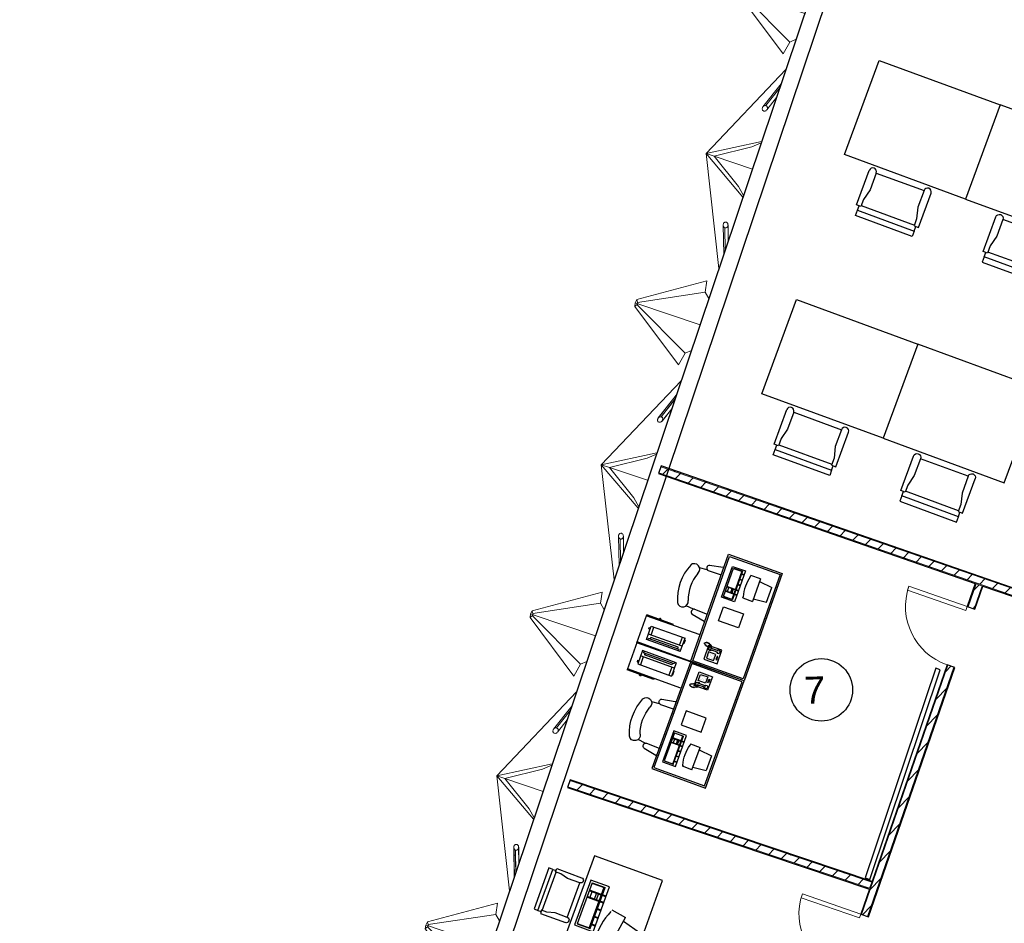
# Model space of a CAD drawing. Header units: inches. Extents: x 424 to 2043, y -237 to 445.
# Tile 83 of 256: x 691 to 704, y -123 to -112. Entities that reach past the tile are written whole.
import ezdxf

# ---------------------------------------------------------------- set-up
doc = ezdxf.new("R2010")
doc.units = ezdxf.units.IN
doc.header["$MEASUREMENT"] = 0
for name, color, linetype, lineweight in [('A-DOOR', 31, 'Continuous', 9), ('A-GLAZ-CURT', 52, 'Continuous', 9), ('A-WALL', 113, 'Continuous', 9), ('A-WALL-PATT', 111, 'Continuous', 25)]:
    doc.layers.add(name, color=color, linetype=linetype, lineweight=lineweight)
doc.layers.add('MOBLEMAN', color=1, linetype='Continuous')
doc.styles.get("Standard").update_dxf_attribs({"font": 'arial.ttf'})
pattern_1 = [(45.89417, (852.0838, -131.8069), (-0.21541665, 0.20879576), []), (135.89417, (852.0838, -131.8069), (-0.20879576, -0.21541665), [])]
pattern_2 = [(0.89417, (852.0838, -131.8069), (-0.00234084, 0.14998173), []), (90.89417, (852.0838, -131.8069), (-0.14998173, -0.00234084), [])]
pattern_3 = [(45.89417, (852.0838, -131.8069), (-0.10770832, 0.10439788), [])]

# ---------------------------------------------------------------- blocks, each defined once
blk = doc.blocks.new('Family2 - Family2-154966-اول')
at = {"layer": 'A-GLAZ-CURT'}
for p, q in [((-136.858, 62.014), (-136.857, 61.654)), ((-136.839, 61.705), (-136.839, 61.981)), ((-136.797, 61.822), (-136.798, 62.015)), ((-137.935, 61.112), (-137.07, 61.329)), ((-137.093, 61.192), (-137.07, 61.329)), ((-137.935, 61.112), (-137.959, 61.074)), ((-137.935, 61.112), (-137.959, 61.074)), ((-137.935, 61.112), (-137.926, 61.062)), ((-137.093, 61.192), (-137.929, 61.078)), ((-137.929, 61.078), (-137.093, 61.192)), ((-137.049, 61.11), (-137.093, 61.192)), ((-137.964, 61.029), (-137.959, 61.074)), ((-137.964, 61.029), (-137.959, 61.074)), ((-137.964, 61.029), (-137.926, 61.062)), ((-137.964, 61.029), (-137.435, 60.299)), ((-137.959, 61.074), (-137.926, 61.062)), ((-137.959, 61.074), (-137.926, 61.062)), ((-137.352, 60.443), (-137.938, 61.052)), ((-137.938, 61.052), (-137.352, 60.443)), ((-137.926, 61.062), (-137.162, 60.791)), ((-137.926, 61.062), (-137.162, 60.791)), ((-137.352, 60.443), (-137.435, 60.299)), ((-137.274, 60.476), (-137.352, 60.443)), ((-137.467, 59.929), (-137.695, 59.649)), ((-137.66, 59.663), (-137.485, 59.878)), ((-137.649, 59.611), (-137.527, 59.76))]:
    blk.add_line(p, q, dxfattribs=at)
at = {"layer": 'A-GLAZ-CURT', "lineweight": 18, "flags": 128}
for points in [[(-136.816, 62.048), (-136.822, 62.05), (-136.829, 62.051), (-136.836, 62.049), (-136.842, 62.046), (-136.847, 62.042), (-136.852, 62.036), (-136.855, 62.029), (-136.857, 62.021), (-136.858, 62.013), (-136.857, 62.005), (-136.854, 61.997), (-136.85, 61.991), (-136.845, 61.985), (-136.839, 61.981)], [(-136.839, 61.981), (-136.833, 61.979), (-136.826, 61.978), (-136.82, 61.98), (-136.813, 61.983), (-136.808, 61.987), (-136.803, 61.993), (-136.8, 62), (-136.798, 62.008), (-136.798, 62.016), (-136.799, 62.024), (-136.801, 62.032), (-136.805, 62.038), (-136.81, 62.044), (-136.816, 62.048)], [(-137.66, 59.663), (-137.667, 59.664), (-137.674, 59.663), (-137.682, 59.66), (-137.688, 59.656), (-137.694, 59.65), (-137.699, 59.643), (-137.702, 59.636), (-137.704, 59.629), (-137.704, 59.621), (-137.703, 59.614), (-137.7, 59.608), (-137.696, 59.603), (-137.69, 59.599), (-137.684, 59.597)], [(-137.684, 59.597), (-137.677, 59.596), (-137.669, 59.597), (-137.662, 59.6), (-137.655, 59.604), (-137.65, 59.61), (-137.645, 59.616), (-137.641, 59.624), (-137.64, 59.631), (-137.639, 59.639), (-137.641, 59.646), (-137.644, 59.652), (-137.648, 59.657), (-137.654, 59.661), (-137.66, 59.663)]]:
    blk.add_lwpolyline(points, dxfattribs=at)
blk = doc.blocks.new('Family2 - Family2-154967-اول')
at = {"layer": 'A-GLAZ-CURT'}
for p, q in [((-137.406, 60.103), (-138.406, 59.084)), ((-137.406, 60.103), (-138.406, 59.084)), ((-137.467, 59.929), (-137.695, 59.649)), ((-137.66, 59.663), (-137.485, 59.878)), ((-137.649, 59.611), (-137.527, 59.76)), ((-137.718, 59.22), (-138.406, 59.084)), ((-138.406, 59.084), (-137.718, 59.22)), ((-137.84, 59.156), (-138.307, 59.049)), ((-137.84, 59.156), (-137.724, 59.204)), ((-137.959, 58.541), (-138.406, 59.084)), ((-138.406, 59.084), (-138.307, 59.049)), ((-138.406, 59.084), (-138.307, 59.049)), ((-138.406, 59.084), (-137.959, 58.541)), ((-138.269, 57.663), (-138.406, 59.084)), ((-138.269, 57.663), (-138.406, 59.084)), ((-138.011, 58.671), (-138.307, 59.049)), ((-138.306, 59.049), (-137.837, 58.883)), ((-138.306, 59.049), (-137.837, 58.883)), ((-138.011, 58.671), (-137.952, 58.56)), ((-138.208, 58.199), (-138.207, 57.838)), ((-138.148, 58.007), (-138.148, 58.199)), ((-138.189, 57.889), (-138.19, 58.166))]:
    blk.add_line(p, q, dxfattribs=at)
at = {"layer": 'A-GLAZ-CURT', "lineweight": 18, "flags": 128}
for points in [[(-137.66, 59.663), (-137.667, 59.664), (-137.674, 59.663), (-137.682, 59.66), (-137.688, 59.656), (-137.694, 59.65), (-137.699, 59.643), (-137.702, 59.636), (-137.704, 59.629), (-137.704, 59.621), (-137.703, 59.614), (-137.7, 59.608), (-137.696, 59.603), (-137.69, 59.599), (-137.684, 59.597)], [(-137.684, 59.597), (-137.677, 59.596), (-137.669, 59.597), (-137.662, 59.6), (-137.655, 59.604), (-137.65, 59.61), (-137.645, 59.616), (-137.641, 59.624), (-137.64, 59.631), (-137.639, 59.639), (-137.641, 59.646), (-137.644, 59.652), (-137.648, 59.657), (-137.654, 59.661), (-137.66, 59.663)], [(-138.167, 58.232), (-138.173, 58.235), (-138.18, 58.235), (-138.186, 58.234), (-138.193, 58.231), (-138.198, 58.226), (-138.203, 58.22), (-138.206, 58.213), (-138.208, 58.206), (-138.208, 58.197), (-138.207, 58.189), (-138.205, 58.182), (-138.201, 58.175), (-138.196, 58.17), (-138.19, 58.166)], [(-138.19, 58.166), (-138.184, 58.164), (-138.177, 58.163), (-138.17, 58.164), (-138.164, 58.167), (-138.159, 58.172), (-138.154, 58.178), (-138.151, 58.185), (-138.149, 58.193), (-138.148, 58.201), (-138.149, 58.209), (-138.152, 58.216), (-138.156, 58.223), (-138.161, 58.228), (-138.167, 58.232)]]:
    blk.add_lwpolyline(points, dxfattribs=at)
blk = doc.blocks.new('Family2 - Family2-V1-اول')
at = {"layer": 'A-GLAZ-CURT'}
for p, q in [((-152.264, 18.134), (-153.265, 17.115)), ((-152.264, 18.134), (-153.265, 17.115)), ((-152.326, 17.959), (-152.553, 17.679)), ((-152.518, 17.693), (-152.344, 17.908)), ((-152.507, 17.641), (-152.385, 17.791)), ((-152.576, 17.251), (-153.265, 17.115)), ((-153.265, 17.115), (-152.576, 17.251)), ((-152.698, 17.186), (-153.165, 17.08)), ((-152.698, 17.186), (-152.583, 17.234)), ((-152.817, 16.572), (-153.265, 17.115)), ((-153.265, 17.115), (-153.165, 17.08)), ((-153.265, 17.115), (-153.165, 17.08)), ((-153.265, 17.115), (-152.817, 16.572)), ((-153.128, 15.693), (-153.265, 17.115)), ((-153.128, 15.693), (-153.265, 17.115)), ((-152.869, 16.701), (-153.165, 17.08)), ((-153.164, 17.079), (-152.696, 16.914)), ((-153.164, 17.079), (-152.696, 16.914)), ((-152.869, 16.701), (-152.81, 16.59)), ((-153.066, 16.229), (-153.065, 15.869)), ((-153.047, 15.92), (-153.048, 16.196)), ((-153.006, 16.037), (-153.006, 16.23))]:
    blk.add_line(p, q, dxfattribs=at)
at = {"layer": 'A-GLAZ-CURT', "lineweight": 18, "flags": 128}
for points in [[(-152.518, 17.693), (-152.525, 17.694), (-152.532, 17.693), (-152.54, 17.69), (-152.546, 17.686), (-152.552, 17.68), (-152.557, 17.674), (-152.56, 17.667), (-152.562, 17.659), (-152.562, 17.652), (-152.561, 17.644), (-152.558, 17.638), (-152.554, 17.633), (-152.548, 17.629), (-152.542, 17.627)], [(-152.542, 17.627), (-152.535, 17.626), (-152.527, 17.628), (-152.52, 17.63), (-152.513, 17.635), (-152.508, 17.64), (-152.503, 17.647), (-152.5, 17.654), (-152.498, 17.661), (-152.497, 17.669), (-152.499, 17.676), (-152.502, 17.682), (-152.506, 17.687), (-152.512, 17.691), (-152.518, 17.693)], [(-153.025, 16.263), (-153.031, 16.265), (-153.038, 16.266), (-153.044, 16.264), (-153.051, 16.261), (-153.056, 16.257), (-153.061, 16.251), (-153.064, 16.244), (-153.066, 16.236), (-153.066, 16.228), (-153.065, 16.22), (-153.063, 16.212), (-153.059, 16.206), (-153.054, 16.2), (-153.048, 16.196)], [(-153.048, 16.196), (-153.042, 16.194), (-153.035, 16.193), (-153.028, 16.195), (-153.022, 16.198), (-153.017, 16.202), (-153.012, 16.208), (-153.009, 16.215), (-153.007, 16.223), (-153.006, 16.231), (-153.007, 16.239), (-153.01, 16.247), (-153.014, 16.253), (-153.019, 16.259), (-153.025, 16.263)]]:
    blk.add_lwpolyline(points, dxfattribs=at)
blk = doc.blocks.new('M_Single-Louvered - 0762 x 2032mm-226899-اول')
at = {"layer": 'A-DOOR', "lineweight": 18}
for p, q in [((0.33, 0.05), (0.33, 0.812)), ((0.381, 0.812), (0.33, 0.812)), ((0.381, 0.05), (0.381, 0.812)), ((0.381, 0.05), (0.33, 0.05))]:
    blk.add_line(p, q, dxfattribs=at)
at = {"layer": 'A-DOOR'}
blk.add_arc((0.381, 0.05), 0.762, 90, 180, dxfattribs=at)
blk = doc.blocks.new('CHAIR3')
at = {"color": 0}
for p, q in [((-0.336, 0.02016), (-0.336, 0.45024)), ((-0.336, 0.45024), (-0.29568, 0.45024)), ((-0.29568, 0.45024), (-0.29568, 0.02016)), ((-0.29568, 0.45024), (-0.26208, 0.45024)), ((-0.26208, 0.4704), (0, 0.4704)), ((-0.26208, 0.4368), (-0.26208, 0.4704)), ((-0.20832, 0.4368), (-0.26208, 0.4368)), ((-0.25536, 0.4368), (-0.25536, 0.0336)), ((-0.12768, 0.41664), (-0.20832, 0.4368)), ((0, 0.41664), (-0.12768, 0.41664)), ((0, 0.41664), (0, 0.05376)), ((-0.29568, 0.02016), (-0.336, 0.02016)), ((-0.29568, 0.02016), (-0.26208, 0.02016)), ((-0.20832, 0.0336), (-0.26208, 0.0336)), ((-0.26208, 0.0336), (-0.26208, 0)), ((-0.26208, 0), (0, 0)), ((-0.12768, 0.05376), (-0.20832, 0.0336)), ((0, 0.05376), (-0.12768, 0.05376))]:
    blk.add_line(p, q, dxfattribs=at)
for centre in [(0, 0.44352), (0, 0.02688)]:
    blk.add_arc(centre, 0.02688, 270, 90, dxfattribs=at)
blk = doc.blocks.new('RECTANG')
for p, q in [((1, 1), (0, 1)), ((0, 1), (0, 0)), ((1, 0), (1, 1)), ((0, 0), (1, 0))]:
    blk.add_line(p, q)
blk = doc.blocks.new('00012')
at = {"layer": 'MOBLEMAN'}
for p, q in [((57.898, -8.052), (57.898, -6.452)), ((57.898, -6.452), (58.698, -6.452)), ((57.922, -8.028), (57.922, -6.476)), ((57.922, -6.476), (58.674, -6.476)), ((58.674, -6.476), (58.674, -8.028)), ((58.698, -6.452), (58.698, -8.052)), ((58.698, -6.452), (59.498, -6.452)), ((59.498, -6.452), (59.498, -6.868)), ((58.418, -6.599), (58.418, -6.599)), ((58.418, -6.622), (58.418, -6.622)), ((58.441, -6.599), (58.441, -6.599)), ((58.441, -6.622), (58.441, -6.622)), ((58.464, -6.599), (58.464, -6.599)), ((58.464, -6.622), (58.464, -6.622)), ((58.486, -6.599), (58.486, -6.599)), ((58.486, -6.622), (58.486, -6.622)), ((58.881, -6.54), (59.385, -6.54)), ((58.881, -6.54), (58.881, -6.74)), ((58.881, -6.62), (59.385, -6.62)), ((58.905, -6.54), (58.905, -6.564)), ((58.905, -6.564), (59.361, -6.564)), ((58.921, -6.62), (58.921, -6.74)), ((58.929, -6.564), (58.929, -6.588)), ((58.929, -6.588), (59.337, -6.588)), ((59.337, -6.564), (59.337, -6.588)), ((59.345, -6.62), (59.345, -6.74)), ((59.361, -6.54), (59.361, -6.564)), ((59.385, -6.54), (59.385, -6.74)), ((58.377, -6.704), (58.499, -6.704)), ((58.377, -6.728), (58.499, -6.728)), ((58.418, -6.645), (58.418, -6.645)), ((58.441, -6.645), (58.441, -6.645)), ((58.464, -6.645), (58.464, -6.645)), ((58.486, -6.645), (58.486, -6.645)), ((58.492, -6.753), (58.497, -6.768)), ((58.501, -6.758), (58.506, -6.772)), ((58.511, -6.763), (58.516, -6.777)), ((58.521, -6.768), (58.526, -6.782)), ((58.522, -6.725), (58.55, -6.733)), ((58.555, -6.729), (58.56, -6.743)), ((58.565, -6.733), (58.57, -6.748)), ((58.575, -6.738), (58.579, -6.753)), ((58.584, -6.743), (58.589, -6.758)), ((58.589, -6.768), (58.594, -6.782)), ((58.596, -6.756), (58.601, -6.771)), ((58.869, -6.715), (58.869, -6.657)), ((58.869, -6.657), (58.881, -6.657)), ((58.881, -6.715), (58.869, -6.715)), ((59.385, -6.74), (58.881, -6.74)), ((59.404, -6.692), (59.385, -6.692)), ((59.404, -6.713), (59.385, -6.713)), ((59.404, -6.692), (59.404, -6.713)), ((58.531, -6.772), (58.536, -6.787)), ((58.54, -6.777), (58.545, -6.792)), ((58.55, -6.777), (58.555, -6.792)), ((58.56, -6.777), (58.565, -6.792)), ((58.57, -6.777), (58.575, -6.792)), ((58.579, -6.772), (58.584, -6.787)), ((58.698, -6.852), (59.498, -6.852)), ((59.098, -6.852), (59.098, -6.868)), ((59.098, -6.868), (59.498, -6.868)), ((58.222, -7.125), (58.522, -7.125)), ((58.222, -7.335), (58.222, -7.125)), ((58.522, -7.125), (58.522, -7.335)), ((58.891, -7.166), (58.7, -7.161)), ((58.898, -7.088), (58.71, -7.053)), ((58.906, -7.161), (59.018, -7.172)), ((58.522, -7.335), (58.222, -7.335)), ((58.397, -7.911), (58.397, -7.451)), ((58.397, -7.911), (58.397, -7.451)), ((58.397, -7.451), (58.588, -7.451)), ((58.397, -7.451), (58.588, -7.451)), ((58.588, -7.451), (58.588, -7.911)), ((58.588, -7.451), (58.588, -7.911)), ((58.162, -7.579), (57.97, -7.598)), ((58.162, -7.579), (57.97, -7.598)), ((57.97, -7.598), (57.97, -7.818)), ((57.97, -7.598), (57.97, -7.818)), ((58.162, -7.876), (58.162, -7.541)), ((58.162, -7.876), (58.162, -7.541)), ((58.306, -7.541), (58.162, -7.541)), ((58.306, -7.541), (58.162, -7.541)), ((58.306, -7.541), (58.306, -7.56)), ((58.306, -7.541), (58.306, -7.56)), ((58.397, -7.547), (58.435, -7.547)), ((58.397, -7.547), (58.435, -7.547)), ((58.397, -7.554), (58.435, -7.554)), ((58.397, -7.554), (58.435, -7.554)), ((58.435, -7.892), (58.435, -7.471)), ((58.435, -7.892), (58.435, -7.471)), ((58.569, -7.471), (58.435, -7.471)), ((58.569, -7.471), (58.435, -7.471)), ((58.569, -7.474), (58.435, -7.474)), ((58.569, -7.474), (58.435, -7.474)), ((58.444, -7.892), (58.444, -7.471)), ((58.444, -7.892), (58.444, -7.471)), ((58.444, -7.547), (58.569, -7.547)), ((58.444, -7.547), (58.569, -7.547)), ((58.444, -7.554), (58.569, -7.554)), ((58.444, -7.554), (58.569, -7.554)), ((58.473, -7.612), (58.473, -7.554)), ((58.473, -7.612), (58.473, -7.554)), ((58.492, -7.612), (58.492, -7.554)), ((58.492, -7.612), (58.492, -7.554)), ((58.54, -7.554), (58.54, -7.612)), ((58.54, -7.554), (58.54, -7.612)), ((58.569, -7.471), (58.569, -7.892)), ((58.569, -7.471), (58.569, -7.892)), ((58.397, -7.612), (58.435, -7.612)), ((58.397, -7.612), (58.435, -7.612)), ((58.397, -7.618), (58.435, -7.618)), ((58.397, -7.618), (58.435, -7.618)), ((58.397, -7.69), (58.435, -7.69)), ((58.397, -7.69), (58.435, -7.69)), ((58.397, -7.697), (58.435, -7.697)), ((58.397, -7.697), (58.435, -7.697)), ((58.444, -7.612), (58.569, -7.612)), ((58.444, -7.612), (58.569, -7.612)), ((58.444, -7.618), (58.569, -7.618)), ((58.444, -7.618), (58.569, -7.618)), ((58.906, -7.746), (59.018, -7.735)), ((58.162, -7.838), (57.97, -7.818)), ((58.162, -7.838), (57.97, -7.818)), ((58.162, -7.876), (58.306, -7.876)), ((58.162, -7.876), (58.306, -7.876)), ((58.306, -7.857), (58.306, -7.876)), ((58.306, -7.857), (58.306, -7.876)), ((58.397, -7.769), (58.435, -7.769)), ((58.397, -7.769), (58.435, -7.769)), ((58.397, -7.775), (58.435, -7.775)), ((58.397, -7.775), (58.435, -7.775)), ((58.397, -7.847), (58.435, -7.847)), ((58.397, -7.847), (58.435, -7.847)), ((58.397, -7.854), (58.435, -7.854)), ((58.397, -7.854), (58.435, -7.854)), ((58.891, -7.741), (58.7, -7.746)), ((58.898, -7.819), (58.71, -7.854)), ((58.588, -7.911), (58.397, -7.911)), ((58.588, -7.911), (58.397, -7.911)), ((58.569, -7.889), (58.435, -7.889)), ((58.569, -7.889), (58.435, -7.889)), ((58.569, -7.892), (58.435, -7.892)), ((58.569, -7.892), (58.435, -7.892)), ((58.698, -8.052), (57.898, -8.052)), ((58.674, -8.028), (57.922, -8.028))]:
    blk.add_line(p, q, dxfattribs=at)
for centre, radius, start, end in [((58.377, -6.716), 0.0255, 28.4915, 331.5085), ((58.499, -6.716), 0.0255, 208.4915, 151.5085), ((59.298, -6.868), 0.016, 180, 0), ((58.714, -7.108), 0.0545, 93.5132, 107.0552), ((58.714, -7.108), 0.0545, 252.9448, 255.9932), ((58.882, -7.126), 0.0413, 282.2827, 67.7765), ((59.083, -7.213), 0.0769, 31.265, 209.6825), ((58.48, -7.453), 0.725, 337.2611, 22.7389), ((58.469, -7.453), 0.583, 339.7134, 20.2866), ((57.74, -7.708), 0.585, 345.2952, 14.7048), ((57.74, -7.708), 0.585, 345.2952, 14.7048), ((59.083, -7.694), 0.0769, 150.3175, 328.735), ((58.714, -7.799), 0.0545, 104.0068, 107.0552), ((58.714, -7.799), 0.0545, 252.9448, 266.4868), ((58.882, -7.781), 0.0413, 292.2235, 77.7173)]:
    blk.add_arc(centre, radius, start, end, dxfattribs=at)
at = {"layer": 'MOBLEMAN', "rotation": 90}
for p, xscale, yscale, zscale in [((58.536, -6.751), 0.1999999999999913, 0.1975330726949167, 0.1999999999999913), ((58.372, -6.649), 0.0495107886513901, 0.0114255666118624, 0.0495107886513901), ((58.506, -6.668), 0.0914045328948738, 0.1066386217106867, 0.0914045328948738)]:
    blk.add_blockref('RECTANG', p, dxfattribs=dict(at, xscale=xscale, yscale=yscale, zscale=zscale))
blk = doc.blocks.new('RAYANE 01')
at = {"layer": 'MOBLEMAN'}
for p, q in [((8.4608, 4.7715), (8.4575, 4.1272)), ((9.2898, 4.7673), (8.4608, 4.7715)), ((8.9169, 4.5649), (8.9658, 4.7444)), ((8.9658, 4.7444), (9.1758, 4.7092)), ((9.2865, 4.1229), (9.2898, 4.7673)), ((9.1634, 4.5235), (9.1758, 4.7092)), ((8.8574, 4.434), (8.8804, 4.571)), ((9.1999, 4.5174), (8.8804, 4.571)), ((9.1999, 4.5174), (9.177, 4.3804)), ((9.1587, 4.3835), (9.177, 4.3804)), ((8.6732, 4.3462), (8.6723, 4.17)), ((9.0962, 4.3441), (8.6732, 4.3462)), ((8.69, 4.1875), (8.6906, 4.3109)), ((9.0784, 4.3089), (8.6906, 4.3109)), ((9.0783, 4.3001), (8.6906, 4.3021)), ((8.6926, 4.1875), (8.6933, 4.3109)), ((8.7611, 4.3017), (8.7605, 4.1872)), ((8.7613, 4.3458), (8.7611, 4.3105)), ((8.7673, 4.3017), (8.7667, 4.1871)), ((8.7675, 4.3458), (8.7673, 4.3105)), ((8.8201, 4.3014), (8.8195, 4.1869)), ((8.8204, 4.3455), (8.8202, 4.3102)), ((8.8263, 4.3014), (8.8257, 4.1868)), ((8.8265, 4.3455), (8.8263, 4.3102)), ((8.8926, 4.3451), (8.8924, 4.3099)), ((8.8988, 4.3451), (8.8986, 4.3098)), ((8.9649, 4.3447), (8.9647, 4.3095)), ((8.9711, 4.3447), (8.9709, 4.3095)), ((9.0371, 4.3444), (9.037, 4.3091)), ((9.0433, 4.3443), (9.0431, 4.3091)), ((9.0751, 4.1855), (9.0757, 4.3089)), ((9.0777, 4.1855), (9.0784, 4.3089)), ((9.0953, 4.1678), (9.0962, 4.3441)), ((8.7668, 4.2136), (8.8197, 4.2133)), ((8.8199, 4.2574), (8.767, 4.2576)), ((8.82, 4.275), (8.7671, 4.2753)), ((8.4575, 4.1272), (9.2865, 4.1229)), ((8.6723, 4.17), (9.0953, 4.1678)), ((8.69, 4.1875), (9.0777, 4.1855))]:
    blk.add_line(p, q, dxfattribs=at)
blk.add_arc((9.1076, 4.9465), 0.5653, 245.77415, 275.18367, dxfattribs=at)
at = {"layer": 'MOBLEMAN', "xscale": -0.8999999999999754, "yscale": 0.9000000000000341, "zscale": 0.9, "rotation": 269.7045955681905}
blk.add_blockref('CHAIR3', (8.679, 4.0854), dxfattribs=at)

msp = doc.modelspace()

# ---------------------------------------------------------------- hatches: boundary and pattern name
at = {"layer": 'A-WALL-PATT', "lineweight": 9}
h = msp.add_hatch(dxfattribs=at)
h.set_pattern_fill('FP_3', color=256, angle=0.8942, style=0, pattern_type=2)
h.set_pattern_definition(pattern_2)
h.paths.add_polyline_path([(712.175, -121.664), (712.178, -121.655), (699.279, -117.187), (699.276, -117.196), (711.643, -121.48)], flags=0)
h = msp.add_hatch(dxfattribs=at)
h.set_pattern_fill('FP_4', color=256, angle=0.8942, style=0, pattern_type=2)
h.set_pattern_definition(pattern_3)
h.paths.add_polyline_path([(712.178, -121.655), (712.204, -121.579), (699.305, -117.111), (699.279, -117.187), (711.642, -121.469)], flags=0)
h = msp.add_hatch(dxfattribs=at)
h.set_pattern_fill('FP_2', color=256, angle=0.8942, style=0, pattern_type=2)
h.set_pattern_definition(pattern_1)
h.paths.add_polyline_path([(712.204, -121.579), (712.207, -121.57), (699.309, -117.102), (699.305, -117.111), (711.641, -121.384)], flags=0)
h = msp.add_hatch(dxfattribs=at)
h.set_pattern_fill('FP_3', color=256, angle=0.8942, style=0, pattern_type=2)
h.set_pattern_definition(pattern_2)
h.paths.add_polyline_path([(700.648, -125.901), (701.531, -123.35), (701.522, -123.347), (700.638, -125.898)], flags=0)
h.paths.add_polyline_path([(701.781, -122.63), (702.845, -119.557), (702.836, -119.553), (701.771, -122.627)], flags=0)
h.paths.add_polyline_path([(703.095, -118.837), (703.193, -118.553), (703.183, -118.55), (703.085, -118.833)], flags=0)
h = msp.add_hatch(dxfattribs=at)
h.set_pattern_fill('FP_4', color=256, angle=0.8942, style=0, pattern_type=2)
h.set_pattern_definition(pattern_3)
h.paths.add_polyline_path([(700.723, -125.927), (701.607, -123.376), (701.531, -123.35), (700.648, -125.901)], flags=0)
h.paths.add_polyline_path([(701.856, -122.656), (702.921, -119.583), (702.845, -119.557), (701.781, -122.63)], flags=0)
h.paths.add_polyline_path([(703.17, -118.863), (703.269, -118.579), (703.193, -118.553), (703.095, -118.837)], flags=0)
h = msp.add_hatch(dxfattribs=at)
h.set_pattern_fill('FP_2', color=256, angle=0.8942, style=0, pattern_type=2)
h.set_pattern_definition(pattern_1)
h.paths.add_polyline_path([(700.733, -125.931), (701.616, -123.379), (701.607, -123.376), (700.723, -125.927)], flags=0)
h.paths.add_polyline_path([(701.866, -122.659), (702.93, -119.586), (702.921, -119.583), (701.856, -122.656)], flags=0)
h.paths.add_polyline_path([(703.18, -118.866), (703.278, -118.583), (703.269, -118.579), (703.17, -118.863)], flags=0)
h = msp.add_hatch(dxfattribs=at)
h.set_pattern_fill('FP_3', color=256, angle=0.8942, style=0, pattern_type=2)
h.set_pattern_definition(pattern_2)
h.paths.add_polyline_path([(701.878, -122.319), (701.881, -122.309), (698.157, -121.056), (698.154, -121.066), (699.321, -121.458)], flags=0)
h = msp.add_hatch(dxfattribs=at)
h.set_pattern_fill('FP_4', color=256, angle=0.8942, style=0, pattern_type=2)
h.set_pattern_definition(pattern_3)
h.paths.add_polyline_path([(701.881, -122.309), (701.907, -122.234), (698.183, -120.98), (698.157, -121.056), (699.321, -121.448)], flags=0)
h = msp.add_hatch(dxfattribs=at)
h.set_pattern_fill('FP_2', color=256, angle=0.8942, style=0, pattern_type=2)
h.set_pattern_definition(pattern_1)
h.paths.add_polyline_path([(701.907, -122.234), (701.911, -122.224), (698.186, -120.971), (698.183, -120.98), (699.319, -121.363)], flags=0)

# ---------------------------------------------------------------- linework, layer by layer
msp.add_lwpolyline([(702.753, -119.614), (702.697, -119.595), (701.827, -122.18), (701.883, -122.199)], close=True)
msp.add_circle((701.285, -119.862), 0.385)
at = {"layer": 'A-WALL', "lineweight": 25}
for p, q in [((715.324, -69.2), (691.397, -140.294)), ((691.591, -140.36), (715.479, -69.381)), ((699.309, -117.102), (699.276, -117.196)), ((699.276, -117.196), (703.183, -118.55)), ((712.207, -121.57), (699.309, -117.102)), ((703.183, -118.55), (703.085, -118.833)), ((703.18, -118.866), (703.278, -118.583)), ((703.278, -118.583), (712.175, -121.664)), ((703.085, -118.833), (703.18, -118.866)), ((701.866, -122.659), (702.93, -119.586)), ((702.836, -119.553), (701.911, -122.224)), ((702.93, -119.586), (702.836, -119.553)), ((698.186, -120.971), (698.154, -121.066)), ((698.154, -121.066), (701.878, -122.319)), ((701.911, -122.224), (698.186, -120.971)), ((701.878, -122.319), (701.771, -122.627)), ((701.771, -122.627), (701.866, -122.659))]:
    msp.add_line(p, q, dxfattribs=at)
at = {"layer": 'A-WALL'}
for p, q in [((699.279, -117.187), (712.178, -121.655)), ((699.305, -117.111), (712.204, -121.579)), ((703.193, -118.553), (703.095, -118.837)), ((703.269, -118.579), (703.17, -118.863)), ((703.278, -118.583), (703.193, -118.553)), ((702.845, -119.557), (701.781, -122.63)), ((702.921, -119.583), (701.856, -122.656)), ((698.157, -121.056), (701.881, -122.309)), ((698.183, -120.98), (701.907, -122.234)), ((701.881, -122.309), (701.911, -122.224))]:
    msp.add_line(p, q, dxfattribs=at)
at = {"layer": 'MOBLEMAN'}
for p, q in [((701.571, -113.263), (701.997, -112.102)), ((701.997, -112.102), (703.491, -112.65)), ((703.491, -112.65), (703.065, -113.811)), ((703.491, -112.65), (703.065, -113.811)), ((704.986, -113.198), (703.491, -112.65)), ((703.065, -113.811), (701.571, -113.263)), ((703.065, -113.811), (704.56, -114.36)), ((700.553, -116.212), (700.979, -115.051)), ((700.979, -115.051), (702.474, -115.599)), ((702.474, -115.599), (702.048, -116.761)), ((702.474, -115.599), (702.048, -116.761)), ((703.968, -116.147), (702.474, -115.599)), ((702.048, -116.761), (700.553, -116.212)), ((703.542, -117.309), (703.968, -116.147)), ((702.048, -116.761), (703.542, -117.309))]:
    msp.add_line(p, q, dxfattribs=at)

# ---------------------------------------------------------------- block references
at = {"layer": 'A-DOOR', "rotation": 70.89417014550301}
for p in [(703.008, -119.21), (701.694, -123.003)]:
    msp.add_blockref('M_Single-Louvered - 0762 x 2032mm-226899-اول', p, dxfattribs=at)
at = {"layer": 'A-GLAZ-CURT', "rotation": 0.8941701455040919}
for name, p in [('Family2 - Family2-154966-اول', (839.174, -170.167)), ('Family2 - Family2-154967-اول', (839.174, -170.167)), ('Family2 - Family2-154966-اول', (837.883, -174.003)), ('Family2 - Family2-V1-اول', (852.084, -131.807)), ('Family2 - Family2-154966-اول', (836.592, -177.839)), ('Family2 - Family2-154967-اول', (836.592, -177.839)), ('Family2 - Family2-154966-اول', (835.3, -181.675))]:
    msp.add_blockref(name, p, dxfattribs=at)
at = {"layer": 'MOBLEMAN', "yscale": 1.728113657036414, "zscale": 1.728113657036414}
for p, xscale, rotation in [((702.639, -113.738), 1.728113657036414, 69.85351281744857), ((703.438, -114.031), -1.728113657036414, 249.8535128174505), ((701.621, -116.687), 1.728113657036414, 69.85351281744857), ((702.421, -116.98), -1.728113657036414, 249.8535128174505)]:
    msp.add_blockref('CHAIR3', p, dxfattribs=dict(at, xscale=xscale, rotation=rotation))
at = {"layer": 'MOBLEMAN', "lineweight": 50}
for name, p, xscale, yscale, zscale, rotation in [('00012', (746.399, -142.084), 0.8787545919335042, 0.8787545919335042, 0.8787545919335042, 160.4938651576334), ('00012', (750.094, -131.781), -0.8787545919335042, 0.8787545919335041, 0.8787545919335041, 340.0498545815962), ('RAYANE 01', (697.047, -108.922), 1.388365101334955, 1.388365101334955, 1.388365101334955, 250.3157595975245)]:
    msp.add_blockref(name, p, dxfattribs=dict(at, xscale=xscale, yscale=yscale, zscale=zscale, rotation=rotation))

# ---------------------------------------------------------------- texts
at = {"insert": (701.069, -119.7), "char_height": 0.334, "attachment_point": 1, "rotation": 0.8942}
msp.add_mtext_dynamic_manual_height_columns('7', width=12.83273, gutter_width=1.669, heights=[0], dxfattribs=at)

doc.saveas('drawing.dxf')
